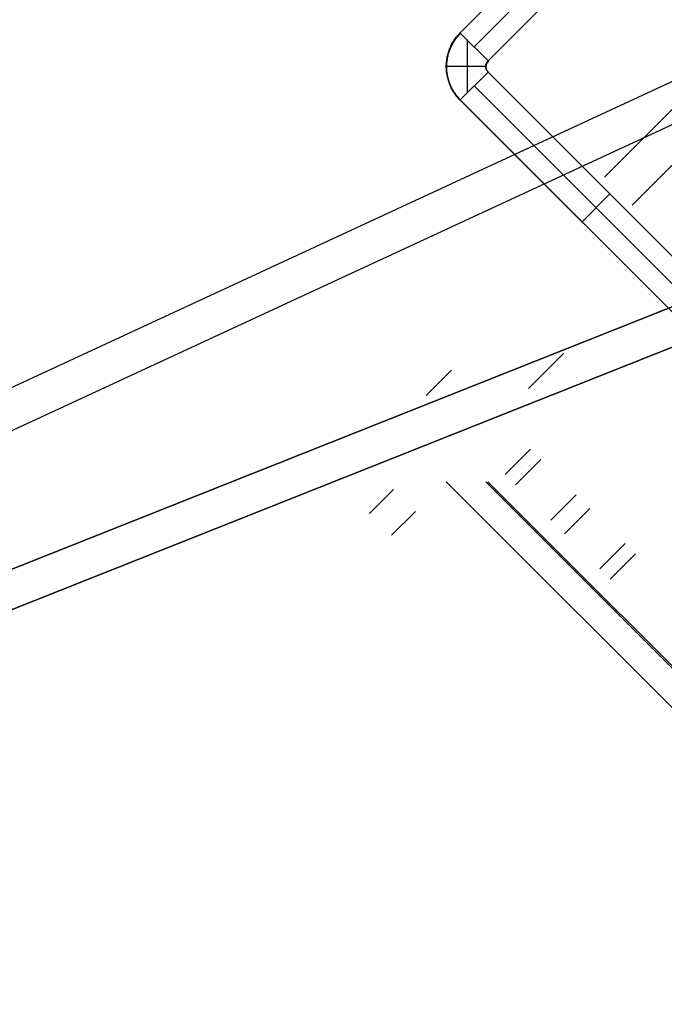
# Model space of a CAD drawing. Header units: millimetres. Extents: x -1690 to 192, y -898 to 54.
# Tile 227 of 256: x 103 to 127, y -20 to 18. Entities that reach past the tile are written whole.
import ezdxf

# ---------------------------------------------------------------- set-up
doc = ezdxf.new("R2010")
doc.units = ezdxf.units.MM
doc.header["$MEASUREMENT"] = 0
doc.layers.add('OVIDIO 186x93x72h', color=7, linetype='Continuous')

msp = doc.modelspace()

# ---------------------------------------------------------------- linework, layer by layer
at = {"layer": 'OVIDIO 186x93x72h'}
for points in [[(125.185, 11.599), (161.369, 47.782)], [(126.245, 10.538), (162.437, 46.729)], [(119.704, 17.079), (138.23, 35.605)], [(138.23, 35.605), (119.704, 17.079)], [(138.761, 35.075), (120.235, 16.549)], [(119.971, 16.812), (119.971, 14.8)], [(120.678, 15.806), (119.177, 15.806)], [(130.028, 6.331), (120.765, 15.594)], [(120.765, 15.594), (130.028, 6.331)], [(120.235, 15.063), (129.498, 5.801)], [(128.967, 5.27), (119.705, 14.533)], [(119.705, 14.533), (128.967, 5.27)], [(125.397, 10.962), (124.336, 9.902)], [(122.306, 3.565), (123.632, 4.891)], [(119.374, 4.263), (118.413, 3.301)], [(121.42, 0.293), (122.382, 1.255)], [(122.769, 0.865), (121.807, -0.097)], [(117.174, -0.281), (116.264, -1.19)], [(123.148, -1.437), (124.109, -0.476)], [(117.093, -2.019), (118.002, -1.109)], [(124.628, -0.995), (123.667, -1.956)], [(125.007, -3.297), (125.969, -2.335)], [(126.363, -2.726), (125.401, -3.687)]]:
    msp.add_lwpolyline(points, dxfattribs=at)
at = {"layer": 'OVIDIO 186x93x72h', "extrusion": (-0.202852, -0.108979, 0.973126)}
for points in [[(41.457, 164.814), (41.457, 325.47)], [(41.457, 325.47), (41.457, 164.814)], [(41.752, 325.47), (41.752, 164.814)], [(42.048, 325.47), (42.048, 164.814)], [(42.048, 164.814), (42.048, 325.47)]]:
    msp.add_lwpolyline(points, dxfattribs=at)
at = {"layer": 'OVIDIO 186x93x72h', "extrusion": (-0.265352, 0.881274, -0.39108)}
msp.add_lwpolyline([(-159.007, 607.925), (-117.14, 553.546)], dxfattribs=at)
at = {"layer": 'OVIDIO 186x93x72h', "extrusion": (-0.235702, -0.235702, 0.942809)}
for points in [[(95.67, 268.87), (95.67, 377.947)], [(96.618, 377.947), (96.618, 268.87)], [(94.369, 365.621), (94.369, 260.213)], [(98.516, 268.87), (98.516, 377.947)], [(99.464, 377.947), (99.464, 268.87)], [(93.592, 362.612), (93.592, 258.072)]]:
    msp.add_lwpolyline(points, dxfattribs=at)
at = {"layer": 'OVIDIO 186x93x72h', "extrusion": (0.000378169, 0.000378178, 1)}
for points in [[(139.292, 34.545), (120.766, 16.019)], [(120.766, 16.019), (139.292, 34.545)]]:
    msp.add_lwpolyline(points, dxfattribs=at)
at = {"layer": 'OVIDIO 186x93x72h', "extrusion": (-0.202866, -0.108989, 0.973122)}
for points in [[(42.458, 251.481), (42.458, 308.862)], [(42.458, 308.862), (42.458, 251.481)], [(43.17, 251.481), (43.17, 308.862)]]:
    msp.add_lwpolyline(points, dxfattribs=at)
at = {"layer": 'OVIDIO 186x93x72h', "extrusion": (-0.202863, -0.108986, 0.973123)}
for points in [[(43.883, 251.478), (43.883, 308.859)], [(43.883, 308.859), (43.883, 251.478)]]:
    msp.add_lwpolyline(points, dxfattribs=at)
at = {"layer": 'OVIDIO 186x93x72h', "extrusion": (-0.108979, -0.202852, 0.973126)}
for points in [[(144.804, 270.732), (144.804, 110.076)], [(144.804, 110.076), (144.804, 270.732)], [(145.099, 270.732), (145.099, 110.076)], [(145.394, 110.076), (145.394, 270.732)], [(145.394, 270.732), (145.394, 110.076)]]:
    msp.add_lwpolyline(points, dxfattribs=at)
at = {"layer": 'OVIDIO 186x93x72h', "extrusion": (-0.046296, -0.021464, 0.998697)}
for points in [[(39.908, 79.467), (39.908, 179.978)], [(41.394, 78.498), (41.394, 179.803)]]:
    msp.add_lwpolyline(points, dxfattribs=at)
at = {"layer": 'OVIDIO 186x93x72h', "extrusion": (0.000792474, -0.000792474, 0.999999)}
for points in [[(119.706, 17.077), (120.767, 16.016)], [(120.767, 16.016), (119.706, 17.077)]]:
    msp.add_lwpolyline(points, dxfattribs=at)
at = {"layer": 'OVIDIO 186x93x72h', "extrusion": (0.999884, 0.000231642, -0.015217)}
for points in [[(17.051, -0.804), (6.947, 662.86)], [(6.947, 662.86), (17.051, -0.804)], [(7.535, -0.698), (0.077, 489.133)]]:
    msp.add_lwpolyline(points, dxfattribs=at)
at = {"layer": 'OVIDIO 186x93x72h', "extrusion": (0.000231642, 0.999884, 0.015217)}
for points in [[(-129.277, 660.786), (-119.173, -2.867)], [(-130.777, 660.763), (-120.674, -2.868)]]:
    msp.add_lwpolyline(points, dxfattribs=at)
at = {"layer": 'OVIDIO 186x93x72h', "extrusion": (0.000231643, 0.999884, 0.015217)}
for points in [[(-120.761, -2.872), (-130.865, 660.762)], [(-130.865, 660.762), (-120.761, -2.872)]]:
    msp.add_lwpolyline(points, dxfattribs=at)
at = {"layer": 'OVIDIO 186x93x72h', "extrusion": (5.45402e-08, 5.4543e-08, 1)}
for points in [[(119.705, 14.533), (120.765, 15.594)], [(120.765, 15.594), (119.705, 14.533)]]:
    msp.add_lwpolyline(points, dxfattribs=at)
at = {"layer": 'OVIDIO 186x93x72h', "extrusion": (0.999884, 0.000231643, -0.015217)}
for points in [[(15.566, -0.788), (5.463, 662.837)], [(5.463, 662.837), (15.566, -0.788)], [(4.402, 662.821), (14.505, -0.804)], [(14.505, -0.804), (4.402, 662.821)]]:
    msp.add_lwpolyline(points, dxfattribs=at)
at = {"layer": 'OVIDIO 186x93x72h', "extrusion": (0.015219, -0.015219, 0.999768)}
for points in [[(119.731, 14.519), (119.699, 14.552), (119.668, 14.585), (119.638, 14.619), (119.609, 14.654), (119.581, 14.689), (119.553, 14.726), (119.527, 14.763), (119.501, 14.8), (119.477, 14.839), (119.453, 14.877), (119.43, 14.917), (119.409, 14.957), (119.388, 14.997), (119.369, 15.037), (119.351, 15.078), (119.334, 15.12), (119.317, 15.161), (119.302, 15.203), (119.288, 15.245), (119.275, 15.288), (119.264, 15.33), (119.253, 15.372), (119.243, 15.415), (119.235, 15.457), (119.227, 15.499), (119.221, 15.542), (119.215, 15.584), (119.211, 15.626), (119.208, 15.668), (119.205, 15.709), (119.204, 15.751), (119.203, 15.792), (119.204, 15.833), (119.205, 15.874), (119.208, 15.916), (119.211, 15.958), (119.215, 16), (119.221, 16.042), (119.227, 16.084), (119.235, 16.127), (119.243, 16.169), (119.253, 16.211), (119.264, 16.254), (119.275, 16.296), (119.288, 16.338), (119.302, 16.38), (119.317, 16.422), (119.333, 16.464), (119.351, 16.505), (119.369, 16.546), (119.388, 16.587), (119.409, 16.627), (119.43, 16.667), (119.453, 16.706), (119.476, 16.745), (119.501, 16.783), (119.526, 16.821), (119.553, 16.858), (119.58, 16.894), (119.609, 16.93), (119.638, 16.965), (119.668, 16.999), (119.699, 17.032), (119.73, 17.065)], [(120.791, 15.58), (120.786, 15.585), (120.781, 15.59), (120.776, 15.596), (120.772, 15.601), (120.767, 15.607), (120.763, 15.613), (120.758, 15.619), (120.754, 15.625), (120.75, 15.631), (120.746, 15.638), (120.742, 15.644), (120.739, 15.65), (120.735, 15.657), (120.732, 15.664), (120.729, 15.671), (120.726, 15.677), (120.723, 15.684), (120.721, 15.691), (120.718, 15.698), (120.716, 15.705), (120.714, 15.713), (120.712, 15.72), (120.71, 15.727), (120.709, 15.734), (120.708, 15.741), (120.706, 15.749), (120.705, 15.756), (120.705, 15.763), (120.704, 15.77), (120.704, 15.778), (120.703, 15.785), (120.703, 15.792), (120.703, 15.799), (120.704, 15.806), (120.704, 15.814), (120.705, 15.821), (120.705, 15.828), (120.706, 15.835), (120.708, 15.843), (120.709, 15.85), (120.71, 15.857), (120.712, 15.864), (120.714, 15.871), (120.716, 15.879), (120.718, 15.886), (120.721, 15.893), (120.723, 15.9), (120.726, 15.907), (120.729, 15.914), (120.732, 15.92), (120.735, 15.927), (120.739, 15.934), (120.742, 15.94), (120.746, 15.947), (120.75, 15.953), (120.754, 15.959), (120.758, 15.965), (120.763, 15.971), (120.767, 15.977), (120.772, 15.983), (120.776, 15.988), (120.781, 15.994), (120.786, 15.999), (120.791, 16.004)], [(120.791, 15.58), (130.169, 6.205)], [(119.731, 14.519), (129.108, 5.144)]]:
    msp.add_lwpolyline(points, dxfattribs=at)
at = {"layer": 'OVIDIO 186x93x72h', "extrusion": (-0.021464, -0.046296, 0.998697)}
for points in [[(141.825, 11.444), (141.825, 112.746)], [(143.311, 12.408), (143.311, 112.921)]]:
    msp.add_lwpolyline(points, dxfattribs=at)
at = {"layer": 'OVIDIO 186x93x72h', "extrusion": (0.114881, 0.045678, 0.992329)}
for points in [[(-42.484, 70.09), (-42.484, -38.825)], [(-43.171, 70.091), (-43.171, -38.825)], [(-44.316, 70.743), (-44.316, -36.112)], [(-44.316, -36.112), (-44.316, 70.743)], [(-44.772, 70.743), (-44.772, -36.112)], [(-44.772, -36.112), (-44.772, 70.743)], [(-59.026, -22.148), (-59.026, 32.256)], [(-59.254, -22.365), (-59.254, 32.826)]]:
    msp.add_lwpolyline(points, dxfattribs=at)
at = {"layer": 'OVIDIO 186x93x72h', "extrusion": (0.121008, 0.052191, 0.991279)}
for points in [[(-47.726, -31.966), (-47.726, -29.252)], [(-47.726, -29.252), (-47.726, -31.966)]]:
    msp.add_lwpolyline(points, dxfattribs=at)
at = {"layer": 'OVIDIO 186x93x72h', "extrusion": (0.123922, 0.055576, 0.990734)}
msp.add_lwpolyline([(-49.642, -28.53), (-49.642, -25.814)], dxfattribs=at)
at = {"layer": 'OVIDIO 186x93x72h', "extrusion": (0.126731, 0.059039, 0.990179)}
for points in [[(-51.544, -22.375), (-51.544, -25.093)], [(-51.544, -25.093), (-51.544, -22.375)]]:
    msp.add_lwpolyline(points, dxfattribs=at)
at = {"layer": 'OVIDIO 186x93x72h', "extrusion": (0.106919, 0.287767, 0.951713)}
for points in [[(-118.217, 159.438), (-118.217, 183.833)], [(-118.217, 183.833), (-118.217, 159.438)], [(-118.304, 183.392), (-118.304, 159.438)], [(-118.392, 182.951), (-118.392, 159.438)], [(-118.392, 159.438), (-118.392, 182.951)]]:
    msp.add_lwpolyline(points, dxfattribs=at)
at = {"layer": 'OVIDIO 186x93x72h', "extrusion": (0.999995, 0.000995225, 0.002882)}
for points in [[(2.263, 663.266), (2.752, 664.683)], [(2.752, 664.683), (2.263, 663.266)]]:
    msp.add_lwpolyline(points, dxfattribs=at)
at = {"layer": 'OVIDIO 186x93x72h', "extrusion": (0.999995, 0.000995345, 0.002882)}
msp.add_lwpolyline([(2.263, 663.266), (2.752, 664.683)], dxfattribs=at)
at = {"layer": 'OVIDIO 186x93x72h', "extrusion": (0.999995, 0.000995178, 0.002882)}
msp.add_lwpolyline([(-8.125, 668.44), (-8.615, 667.022)], dxfattribs=at)
at = {"layer": 'OVIDIO 186x93x72h', "extrusion": (0.045678, 0.114881, 0.992329)}
for points in [[(-136.026, 37.82), (-136.026, 146.735)], [(-136.714, 37.82), (-136.714, 146.734)], [(-134.425, 40.532), (-134.425, 147.388)], [(-134.425, 147.388), (-134.425, 40.532)], [(-134.882, 147.388), (-134.882, 40.532)], [(-134.882, 40.532), (-134.882, 147.388)], [(-119.943, 54.279), (-119.943, 109.47)], [(-120.172, 54.496), (-120.172, 108.9)]]:
    msp.add_lwpolyline(points, dxfattribs=at)
at = {"layer": 'OVIDIO 186x93x72h', "extrusion": (0.287767, 0.106919, 0.951713)}
for points in [[(-59.181, 106.473), (-59.181, 82.078)], [(-59.181, 82.078), (-59.181, 106.473)], [(-59.094, 106.032), (-59.094, 82.078)], [(-59.007, 105.591), (-59.007, 82.078)], [(-59.007, 82.078), (-59.007, 105.591)]]:
    msp.add_lwpolyline(points, dxfattribs=at)
at = {"layer": 'OVIDIO 186x93x72h', "extrusion": (0.166244, 0.166244, 0.97197)}
for points in [[(-97.567, 120.102), (-97.567, 88.438)], [(-97.567, 88.438), (-97.567, 120.102)], [(-97.567, 89.243), (-97.567, 120.474)], [(-97.567, 120.474), (-97.567, 89.243)]]:
    msp.add_lwpolyline(points, dxfattribs=at)
at = {"layer": 'OVIDIO 186x93x72h', "extrusion": (-0.029521, 0.985348, 0.16798)}
for points in [[(-118.477, 666.755), (-118.783, 665.042)], [(-118.783, 665.042), (-118.477, 666.755)]]:
    msp.add_lwpolyline(points, dxfattribs=at)
at = {"layer": 'OVIDIO 186x93x72h'}
for points in [[(119.705, 14.533, -2.626), (119.672, 14.566, -2.626), (119.641, 14.599, -2.626), (119.611, 14.633, -2.626), (119.582, 14.668, -2.626), (119.554, 14.702, -2.626), (119.528, 14.738, -2.626), (119.502, 14.773, -2.626), (119.477, 14.81, -2.626), (119.453, 14.846, -2.626), (119.43, 14.884, -2.626), (119.409, 14.921, -2.626), (119.388, 14.96, -2.626), (119.368, 14.998, -2.626), (119.349, 15.038, -2.626), (119.331, 15.078, -2.626), (119.314, 15.118, -2.626), (119.298, 15.159, -2.626), (119.282, 15.2, -2.626), (119.268, 15.242, -2.626), (119.255, 15.285, -2.626), (119.243, 15.328, -2.626), (119.231, 15.371, -2.626), (119.221, 15.414, -2.626), (119.212, 15.458, -2.626), (119.204, 15.502, -2.626), (119.196, 15.547, -2.626), (119.19, 15.591, -2.626), (119.185, 15.636, -2.626), (119.182, 15.681, -2.626), (119.179, 15.725, -2.626), (119.177, 15.77, -2.626), (119.177, 15.815, -2.626), (119.178, 15.86, -2.626), (119.18, 15.905, -2.626), (119.183, 15.95, -2.626), (119.187, 15.994, -2.626), (119.193, 16.039, -2.626), (119.199, 16.083, -2.626), (119.207, 16.127, -2.626), (119.215, 16.171, -2.626), (119.225, 16.214, -2.626), (119.235, 16.257, -2.626), (119.247, 16.3, -2.626), (119.259, 16.342, -2.626), (119.273, 16.384, -2.626), (119.287, 16.426, -2.626), (119.303, 16.466, -2.626), (119.319, 16.507, -2.626), (119.336, 16.546, -2.626), (119.354, 16.586, -2.626), (119.373, 16.624, -2.626), (119.393, 16.662, -2.626), (119.414, 16.7, -2.626), (119.435, 16.737, -2.626), (119.458, 16.773, -2.626), (119.481, 16.809, -2.626), (119.506, 16.845, -2.626), (119.531, 16.88, -2.626), (119.558, 16.914, -2.626), (119.585, 16.948, -2.626), (119.613, 16.981, -2.626), (119.643, 17.014, -2.626), (119.673, 17.047, -2.626), (119.704, 17.079, -2.626)], [(119.704, 17.079, -2.626), (119.673, 17.047, -2.626), (119.643, 17.014, -2.626), (119.613, 16.981, -2.626), (119.585, 16.948, -2.626), (119.558, 16.914, -2.626), (119.531, 16.88, -2.626), (119.506, 16.845, -2.626), (119.481, 16.809, -2.626), (119.458, 16.773, -2.626), (119.435, 16.737, -2.626), (119.414, 16.7, -2.626), (119.393, 16.662, -2.626), (119.373, 16.624, -2.626), (119.354, 16.586, -2.626), (119.336, 16.546, -2.626), (119.319, 16.507, -2.626), (119.303, 16.466, -2.626), (119.287, 16.426, -2.626), (119.273, 16.384, -2.626), (119.259, 16.342, -2.626), (119.247, 16.3, -2.626), (119.235, 16.257, -2.626), (119.225, 16.214, -2.626), (119.215, 16.171, -2.626), (119.207, 16.127, -2.626), (119.199, 16.083, -2.626), (119.193, 16.039, -2.626), (119.187, 15.994, -2.626), (119.183, 15.95, -2.626), (119.18, 15.905, -2.626), (119.178, 15.86, -2.626), (119.177, 15.815, -2.626), (119.177, 15.77, -2.626), (119.179, 15.725, -2.626), (119.182, 15.681, -2.626), (119.185, 15.636, -2.626), (119.19, 15.591, -2.626), (119.196, 15.547, -2.626), (119.204, 15.502, -2.626), (119.212, 15.458, -2.626), (119.221, 15.414, -2.626), (119.231, 15.371, -2.626), (119.243, 15.328, -2.626), (119.255, 15.285, -2.626), (119.268, 15.242, -2.626), (119.282, 15.2, -2.626), (119.298, 15.159, -2.626), (119.314, 15.118, -2.626), (119.331, 15.078, -2.626), (119.349, 15.038, -2.626), (119.368, 14.998, -2.626), (119.388, 14.96, -2.626), (119.409, 14.921, -2.626), (119.43, 14.884, -2.626), (119.453, 14.846, -2.626), (119.477, 14.81, -2.626), (119.502, 14.773, -2.626), (119.528, 14.738, -2.626), (119.554, 14.702, -2.626), (119.582, 14.668, -2.626), (119.611, 14.633, -2.626), (119.641, 14.599, -2.626), (119.672, 14.566, -2.626), (119.705, 14.533, -2.626)], [(120.765, 15.594, -2.626), (120.758, 15.601, -2.626), (120.751, 15.609, -2.626), (120.744, 15.617, -2.626), (120.738, 15.625, -2.626), (120.732, 15.633, -2.626), (120.726, 15.641, -2.626), (120.721, 15.649, -2.626), (120.716, 15.657, -2.626), (120.714, 15.662, -2.626), (120.711, 15.666, -2.626), (120.709, 15.67, -2.626), (120.707, 15.674, -2.626), (120.705, 15.679, -2.626), (120.703, 15.683, -2.626), (120.699, 15.692, -2.626), (120.696, 15.701, -2.626), (120.693, 15.71, -2.626), (120.69, 15.719, -2.626), (120.688, 15.728, -2.626), (120.685, 15.738, -2.626), (120.683, 15.747, -2.626), (120.682, 15.757, -2.626), (120.68, 15.767, -2.626), (120.679, 15.776, -2.626), (120.679, 15.786, -2.626), (120.678, 15.796, -2.626), (120.678, 15.806, -2.626), (120.678, 15.816, -2.626), (120.679, 15.826, -2.626), (120.679, 15.835, -2.626), (120.68, 15.845, -2.626), (120.682, 15.855, -2.626), (120.683, 15.865, -2.626), (120.685, 15.874, -2.626), (120.688, 15.884, -2.626), (120.69, 15.893, -2.627), (120.693, 15.902, -2.627), (120.696, 15.911, -2.627), (120.699, 15.92, -2.627), (120.703, 15.929, -2.627), (120.705, 15.933, -2.627), (120.707, 15.937, -2.627), (120.709, 15.942, -2.627), (120.711, 15.946, -2.627), (120.714, 15.95, -2.627), (120.716, 15.954, -2.627), (120.721, 15.963, -2.628), (120.726, 15.971, -2.628), (120.732, 15.979, -2.628), (120.738, 15.987, -2.628), (120.744, 15.995, -2.628), (120.751, 16.003, -2.628), (120.758, 16.01, -2.628), (120.765, 16.018, -2.628)], [(120.765, 16.018, -2.628), (120.758, 16.01, -2.628), (120.751, 16.003, -2.628), (120.744, 15.995, -2.628), (120.738, 15.987, -2.628), (120.732, 15.979, -2.628), (120.726, 15.971, -2.628), (120.721, 15.963, -2.628), (120.716, 15.954, -2.627), (120.714, 15.95, -2.627), (120.711, 15.946, -2.627), (120.709, 15.942, -2.627), (120.707, 15.937, -2.627), (120.705, 15.933, -2.627), (120.703, 15.929, -2.627), (120.699, 15.92, -2.627), (120.696, 15.911, -2.627), (120.693, 15.902, -2.627), (120.69, 15.893, -2.627), (120.688, 15.884, -2.626), (120.685, 15.874, -2.626), (120.683, 15.865, -2.626), (120.682, 15.855, -2.626), (120.68, 15.845, -2.626), (120.679, 15.835, -2.626), (120.679, 15.826, -2.626), (120.678, 15.816, -2.626), (120.678, 15.806, -2.626), (120.678, 15.796, -2.626), (120.679, 15.786, -2.626), (120.679, 15.776, -2.626), (120.68, 15.767, -2.626), (120.682, 15.757, -2.626), (120.683, 15.747, -2.626), (120.685, 15.738, -2.626), (120.688, 15.728, -2.626), (120.69, 15.719, -2.626), (120.693, 15.71, -2.626), (120.696, 15.701, -2.626), (120.699, 15.692, -2.626), (120.703, 15.683, -2.626), (120.705, 15.679, -2.626), (120.707, 15.674, -2.626), (120.709, 15.67, -2.626), (120.711, 15.666, -2.626), (120.714, 15.662, -2.626), (120.716, 15.657, -2.626), (120.721, 15.649, -2.626), (120.726, 15.641, -2.626), (120.732, 15.633, -2.626), (120.738, 15.625, -2.626), (120.744, 15.617, -2.626), (120.751, 15.609, -2.626), (120.758, 15.601, -2.626), (120.765, 15.594, -2.626)], [(129.21, 7.252, 665.136), (128.518, 6.977, 665.229), (29.172, -32.524, 678.548)], [(29.172, -32.524, 678.548), (128.518, 6.977, 665.229), (129.21, 7.252, 665.136)], [(129.79, 5.945, 665.589), (129.099, 5.67, 665.682), (29.753, -33.831, 679.002)], [(29.753, -33.831, 679.002), (129.099, 5.67, 665.682), (129.79, 5.945, 665.589)]]:
    msp.add_polyline3d(points, dxfattribs=at)

doc.saveas('drawing.dxf')
